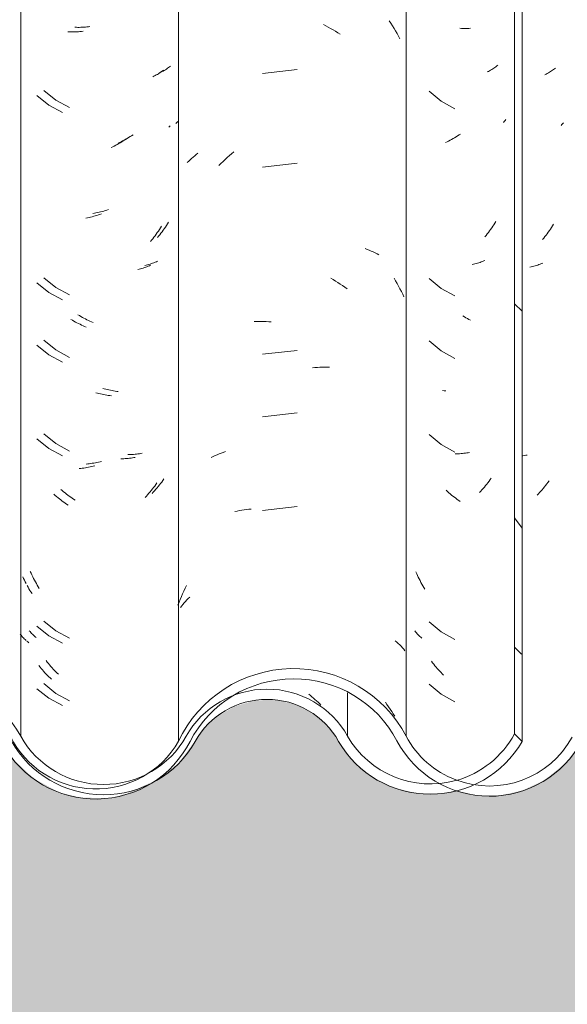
# Model space of a CAD drawing. Header units: metres. Extents: x -27.3 to 21, y -0.3 to 10.3.
# Tile 169 of 255: x 15.165 to 15.429, y 2.65 to 3.125. Entities that reach past the tile are written whole.
import ezdxf

# ---------------------------------------------------------------- set-up
doc = ezdxf.new("R2010")
doc.units = ezdxf.units.M
for name, color, linetype, lineweight in [('A-DETL-GENF', 7, 'Continuous', 5), ('A-GLAZ-CWMG', 7, 'Continuous', 5), ('A-WALL', 7, 'Continuous', 5)]:
    doc.layers.add(name, color=color, linetype=linetype, lineweight=lineweight)

# ---------------------------------------------------------------- blocks, each defined once
blk = doc.blocks.new('FP_245-FACHADA 03')
at = {"layer": 'A-GLAZ-CWMG', "color": 9, "true_color": 0xc0c0c0}
for p, q in [((20.58555, 3.12115), (20.58484, 3.12119)), ((20.58626, 3.12112), (20.58555, 3.12115)), ((20.58697, 3.12111), (20.58626, 3.12112)), ((20.58769, 3.12111), (20.58697, 3.12111)), ((20.58842, 3.12113), (20.58769, 3.12111)), ((20.58914, 3.12115), (20.58842, 3.12113)), ((20.58987, 3.12119), (20.58914, 3.12115)), ((20.6275, 3.09964), (20.62696, 3.09934)), ((20.62803, 3.09995), (20.6275, 3.09964)), ((20.62855, 3.10027), (20.62803, 3.09995)), ((20.62906, 3.1006), (20.62855, 3.10027)), ((20.62956, 3.10093), (20.62906, 3.1006)), ((20.63006, 3.10128), (20.62956, 3.10093)), ((20.63054, 3.10164), (20.63006, 3.10128)), ((20.631, 3.102), (20.63054, 3.10164)), ((20.62641, 3.09905), (20.62585, 3.09877)), ((20.62696, 3.09934), (20.62641, 3.09905)), ((20.57006, 3.09086), (20.57579, 3.08607)), ((20.57579, 3.08607), (20.58231, 3.0824)), ((20.63483, 3.07564), (20.63446, 3.07519)), ((20.63407, 3.07475), (20.63368, 3.07432)), ((20.63446, 3.07519), (20.63407, 3.07475)), ((20.62802, 3.02351), (20.62749, 3.02277)), ((20.62854, 3.02426), (20.62802, 3.02351)), ((20.62905, 3.02502), (20.62854, 3.02426)), ((20.62956, 3.02579), (20.62905, 3.02502)), ((20.63005, 3.02657), (20.62956, 3.02579)), ((20.62527, 3.01991), (20.62469, 3.01922)), ((20.62584, 3.02061), (20.62527, 3.01991)), ((20.6264, 3.02132), (20.62584, 3.02061)), ((20.62695, 3.02204), (20.6264, 3.02132)), ((20.62749, 3.02277), (20.62695, 3.02204)), ((20.6192, 3.00599), (20.61855, 3.00584)), ((20.61985, 3.00615), (20.6192, 3.00599)), ((20.62049, 3.00632), (20.61985, 3.00615)), ((20.62113, 3.0065), (20.62049, 3.00632)), ((20.62175, 3.0067), (20.62113, 3.0065)), ((20.62237, 3.0069), (20.62175, 3.0067)), ((20.62298, 3.00712), (20.62237, 3.0069)), ((20.62359, 3.00735), (20.62298, 3.00712)), ((20.62418, 3.00759), (20.62359, 3.00735)), ((20.62477, 3.00784), (20.62418, 3.00759)), ((20.57006, 3.00043), (20.57579, 2.99564)), ((20.57579, 2.99564), (20.58231, 2.99197)), ((20.58699, 2.98191), (20.58627, 2.98236)), ((20.58771, 2.98149), (20.58699, 2.98191)), ((20.58843, 2.98107), (20.58771, 2.98149)), ((20.58916, 2.98067), (20.58843, 2.98107)), ((20.58989, 2.98028), (20.58916, 2.98067)), ((20.57006, 2.97029), (20.57579, 2.9655)), ((20.57579, 2.9655), (20.58231, 2.96183)), ((20.57006, 2.92508), (20.57579, 2.92028)), ((20.57579, 2.92028), (20.58231, 2.91662)), ((20.61594, 2.91496), (20.61525, 2.91487)), ((20.61662, 2.91506), (20.61594, 2.91496)), ((20.61729, 2.91517), (20.61662, 2.91506)), ((20.62564, 2.89979), (20.62507, 2.89909)), ((20.6262, 2.90049), (20.62564, 2.89979)), ((20.62676, 2.90121), (20.6262, 2.90049)), ((20.6273, 2.90194), (20.62676, 2.90121)), ((20.62784, 2.90268), (20.6273, 2.90194)), ((20.57882, 2.89757), (20.57817, 2.89816)), ((20.57947, 2.89699), (20.57882, 2.89757)), ((20.58013, 2.89642), (20.57947, 2.89699)), ((20.5808, 2.89587), (20.58013, 2.89642)), ((20.58148, 2.89533), (20.5808, 2.89587)), ((20.58216, 2.8948), (20.58148, 2.89533)), ((20.62269, 2.89641), (20.62208, 2.89577)), ((20.6233, 2.89706), (20.62269, 2.89641)), ((20.6239, 2.89773), (20.6233, 2.89706)), ((20.62449, 2.8984), (20.6239, 2.89773)), ((20.62507, 2.89909), (20.62449, 2.8984)), ((20.58284, 2.89428), (20.58216, 2.8948)), ((20.58353, 2.89377), (20.58284, 2.89428)), ((20.58423, 2.89328), (20.58353, 2.89377)), ((20.58493, 2.8928), (20.58423, 2.89328)), ((20.56398, 2.85789), (20.56361, 2.85876)), ((20.56437, 2.85704), (20.56398, 2.85789)), ((20.56476, 2.8562), (20.56437, 2.85704)), ((20.56517, 2.85536), (20.56476, 2.8562)), ((20.56559, 2.85453), (20.56517, 2.85536)), ((20.56602, 2.8537), (20.56559, 2.85453)), ((20.56647, 2.85289), (20.56602, 2.8537)), ((20.56692, 2.85208), (20.56647, 2.85289)), ((20.56739, 2.85128), (20.56692, 2.85208)), ((20.56786, 2.85049), (20.56739, 2.85128)), ((20.57006, 2.83465), (20.57579, 2.82986)), ((20.56344, 2.82977), (20.56307, 2.83023)), ((20.56382, 2.82932), (20.56344, 2.82977)), ((20.56422, 2.82888), (20.56382, 2.82932)), ((20.56462, 2.82845), (20.56422, 2.82888)), ((20.56505, 2.82802), (20.56462, 2.82845)), ((20.57579, 2.82986), (20.58231, 2.82619)), ((20.56548, 2.8276), (20.56505, 2.82802)), ((20.56593, 2.82719), (20.56548, 2.8276)), ((20.56638, 2.82679), (20.56593, 2.82719)), ((20.57162, 2.8149), (20.57107, 2.81563)), ((20.57218, 2.81419), (20.57162, 2.8149)), ((20.57275, 2.81349), (20.57218, 2.81419)), ((20.57332, 2.8128), (20.57275, 2.81349)), ((20.57391, 2.81212), (20.57332, 2.8128)), ((20.5745, 2.81145), (20.57391, 2.81212)), ((20.57511, 2.81079), (20.5745, 2.81145)), ((20.57572, 2.81014), (20.57511, 2.81079)), ((20.57634, 2.80951), (20.57572, 2.81014)), ((20.57696, 2.80888), (20.57634, 2.80951)), ((20.57006, 2.8045), (20.57579, 2.79971)), ((20.57579, 2.79971), (20.58231, 2.79605))]:
    blk.add_line(p, q, dxfattribs=at)
blk = doc.blocks.new('FP_246-FACHADA 03')
at = {"layer": 'A-GLAZ-CWMG', "color": 9, "true_color": 0xc0c0c0}
for p, q in [((20.5507, 3.12484), (20.55149, 3.12363)), ((20.55149, 3.12363), (20.55227, 3.12241)), ((20.51897, 3.12301), (20.52014, 3.12241)), ((20.52014, 3.12241), (20.52131, 3.12179)), ((20.52131, 3.12179), (20.52247, 3.12115)), ((20.52247, 3.12115), (20.52362, 3.12048)), ((20.52362, 3.12048), (20.52477, 3.1198)), ((20.52477, 3.1198), (20.52591, 3.11909)), ((20.52591, 3.11909), (20.52704, 3.11836)), ((20.55227, 3.12241), (20.55303, 3.12117)), ((20.55303, 3.12117), (20.55377, 3.11992)), ((20.55377, 3.11992), (20.55449, 3.11865)), ((20.55449, 3.11865), (20.55519, 3.11737)), ((20.55519, 3.11737), (20.55588, 3.11608)), ((20.50635, 3.10126), (20.48957, 3.09945)), ((20.47468, 3.06062), (20.47574, 3.0615)), ((20.45327, 3.05641), (20.45396, 3.05709)), ((20.45396, 3.05709), (20.45466, 3.05775)), ((20.45466, 3.05775), (20.45538, 3.05841)), ((20.45538, 3.05841), (20.45612, 3.05904)), ((20.45612, 3.05904), (20.45688, 3.05967)), ((20.45688, 3.05967), (20.45765, 3.06028)), ((20.45765, 3.06028), (20.45845, 3.06087)), ((20.46954, 3.05593), (20.47054, 3.05691)), ((20.47054, 3.05691), (20.47156, 3.05787)), ((20.47156, 3.05787), (20.47258, 3.05881)), ((20.47258, 3.05881), (20.47362, 3.05972)), ((20.47362, 3.05972), (20.47468, 3.06062)), ((20.46855, 3.05494), (20.46954, 3.05593)), ((20.50635, 3.05605), (20.48957, 3.05424)), ((20.53909, 3.01483), (20.54008, 3.01446)), ((20.54008, 3.01446), (20.54107, 3.01407)), ((20.54107, 3.01407), (20.54203, 3.01366)), ((20.54203, 3.01366), (20.54299, 3.01324)), ((20.54299, 3.01324), (20.54393, 3.01279)), ((20.54393, 3.01279), (20.54485, 3.01233)), ((20.54485, 3.01233), (20.54576, 3.01185)), ((20.52252, 3.00055), (20.52367, 2.99988)), ((20.52367, 2.99988), (20.52482, 2.99919)), ((20.55306, 3.00054), (20.5538, 2.99929)), ((20.52482, 2.99919), (20.52596, 2.99848)), ((20.52596, 2.99848), (20.52709, 2.99775)), ((20.52709, 2.99775), (20.52821, 2.997)), ((20.52821, 2.997), (20.52932, 2.99622)), ((20.52932, 2.99622), (20.53042, 2.99543)), ((20.5538, 2.99929), (20.55452, 2.99802)), ((20.55452, 2.99802), (20.55523, 2.99674)), ((20.55523, 2.99674), (20.55591, 2.99545)), ((20.55591, 2.99545), (20.55657, 2.99414)), ((20.55657, 2.99414), (20.55721, 2.99282)), ((20.55721, 2.99282), (20.55784, 2.99149)), ((20.48556, 2.97961), (20.48671, 2.97966)), ((20.48671, 2.97966), (20.48787, 2.97969)), ((20.48787, 2.97969), (20.48904, 2.9797)), ((20.48904, 2.9797), (20.49021, 2.97968)), ((20.49021, 2.97968), (20.49139, 2.97964)), ((20.49139, 2.97964), (20.49257, 2.97957)), ((20.49257, 2.97957), (20.49376, 2.97949)), ((20.50635, 2.96562), (20.48957, 2.96381)), ((20.51368, 2.9573), (20.51487, 2.95742)), ((20.51487, 2.95742), (20.51606, 2.95752)), ((20.51606, 2.95752), (20.51725, 2.95759)), ((20.51725, 2.95759), (20.51843, 2.95764)), ((20.51843, 2.95764), (20.5196, 2.95767)), ((20.5196, 2.95767), (20.52077, 2.95768)), ((20.52077, 2.95768), (20.52194, 2.95766)), ((20.50635, 2.93548), (20.48957, 2.93367)), ((20.46487, 2.91405), (20.4658, 2.9145)), ((20.4658, 2.9145), (20.46675, 2.91493)), ((20.46675, 2.91493), (20.46771, 2.91535)), ((20.46771, 2.91535), (20.46869, 2.91575)), ((20.46869, 2.91575), (20.46968, 2.91612)), ((20.46968, 2.91612), (20.47068, 2.91648)), ((20.47068, 2.91648), (20.4717, 2.91682)), ((20.50635, 2.89026), (20.48957, 2.88845)), ((20.47628, 2.88792), (20.47736, 2.88815)), ((20.47736, 2.88815), (20.47845, 2.88836)), ((20.47845, 2.88836), (20.47955, 2.88855)), ((20.47955, 2.88855), (20.48066, 2.88872)), ((20.48066, 2.88872), (20.48178, 2.88886)), ((20.48178, 2.88886), (20.48291, 2.88899)), ((20.48291, 2.88899), (20.48404, 2.88909)), ((20.45228, 2.85087), (20.45294, 2.85218)), ((20.45045, 2.84685), (20.45104, 2.8482)), ((20.45104, 2.8482), (20.45165, 2.84954)), ((20.45165, 2.84954), (20.45228, 2.85087)), ((20.4488, 2.84274), (20.44933, 2.84412)), ((20.44933, 2.84412), (20.44988, 2.84549)), ((20.44988, 2.84549), (20.45045, 2.84685)), ((20.45058, 2.84236), (20.45118, 2.8431)), ((20.45118, 2.8431), (20.4518, 2.84382)), ((20.4518, 2.84382), (20.45243, 2.84452)), ((20.45243, 2.84452), (20.45309, 2.84522)), ((20.45309, 2.84522), (20.45377, 2.8459)), ((20.45377, 2.8459), (20.45446, 2.84657)), ((20.45001, 2.84162), (20.45058, 2.84236)), ((20.55367, 2.82551), (20.55439, 2.82486)), ((20.55439, 2.82486), (20.5551, 2.8242)), ((20.5551, 2.8242), (20.55578, 2.82352)), ((20.55578, 2.82352), (20.55645, 2.82283)), ((20.55645, 2.82283), (20.5571, 2.82213)), ((20.5571, 2.82213), (20.55772, 2.82142)), ((20.55772, 2.82142), (20.55833, 2.82069)), ((20.54886, 2.7959), (20.54965, 2.7948)), ((20.54965, 2.7948), (20.55042, 2.79368)), ((20.55042, 2.79368), (20.55118, 2.79254)), ((20.55118, 2.79254), (20.55192, 2.79139)), ((20.55192, 2.79139), (20.55264, 2.79023)), ((20.55264, 2.79023), (20.55335, 2.78906))]:
    blk.add_line(p, q, dxfattribs=at)
blk = doc.blocks.new('FP_247-FACHADA 03')
at = {"layer": 'A-GLAZ-CWMG', "color": 9, "true_color": 0xc0c0c0}
for p, q in [((20.39641, 3.11942), (20.3957, 3.11945)), ((20.39713, 3.11942), (20.39641, 3.11942)), ((20.39785, 3.11942), (20.39713, 3.11942)), ((20.39858, 3.11944), (20.39785, 3.11942)), ((20.39931, 3.11947), (20.39858, 3.11944)), ((20.40004, 3.11951), (20.39931, 3.11947)), ((20.40078, 3.11957), (20.40004, 3.11951)), ((20.40151, 3.11964), (20.40078, 3.11957)), ((20.40225, 3.11973), (20.40151, 3.11964)), ((20.403, 3.11982), (20.40225, 3.11973)), ((20.43986, 3.09964), (20.43936, 3.0993)), ((20.44036, 3.09998), (20.43986, 3.09964)), ((20.44085, 3.10033), (20.44036, 3.09998)), ((20.44132, 3.10069), (20.44085, 3.10033)), ((20.44179, 3.10106), (20.44132, 3.10069)), ((20.43723, 3.09806), (20.43668, 3.09777)), ((20.43778, 3.09835), (20.43723, 3.09806)), ((20.43831, 3.09866), (20.43778, 3.09835)), ((20.43884, 3.09898), (20.43831, 3.09866)), ((20.43936, 3.0993), (20.43884, 3.09898)), ((20.38064, 3.08874), (20.38651, 3.0841)), ((20.38651, 3.0841), (20.39314, 3.0806)), ((20.44471, 3.07372), (20.44443, 3.07341)), ((20.44499, 3.07404), (20.44471, 3.07372)), ((20.42168, 3.06642), (20.42096, 3.06599)), ((20.42239, 3.06687), (20.42168, 3.06642)), ((20.4231, 3.06733), (20.42239, 3.06687)), ((20.42381, 3.06781), (20.4231, 3.06733)), ((20.41731, 3.06401), (20.41657, 3.06365)), ((20.41805, 3.06438), (20.41731, 3.06401)), ((20.41878, 3.06476), (20.41805, 3.06438)), ((20.41951, 3.06516), (20.41878, 3.06476)), ((20.42024, 3.06557), (20.41951, 3.06516)), ((20.42096, 3.06599), (20.42024, 3.06557)), ((20.40515, 3.02975), (20.4044, 3.02962)), ((20.4059, 3.0299), (20.40515, 3.02975)), ((20.40665, 3.03007), (20.4059, 3.0299)), ((20.4074, 3.03024), (20.40665, 3.03007)), ((20.40816, 3.03043), (20.4074, 3.03024)), ((20.40891, 3.03064), (20.40816, 3.03043)), ((20.40966, 3.03086), (20.40891, 3.03064)), ((20.41041, 3.03109), (20.40966, 3.03086)), ((20.41117, 3.03133), (20.41041, 3.03109)), ((20.41192, 3.03159), (20.41117, 3.03133)), ((20.43985, 3.02406), (20.43935, 3.02329)), ((20.44035, 3.02483), (20.43985, 3.02406)), ((20.44084, 3.02562), (20.44035, 3.02483)), ((20.4361, 3.0189), (20.43553, 3.0182)), ((20.43667, 3.01961), (20.4361, 3.0189)), ((20.43722, 3.02033), (20.43667, 3.01961)), ((20.43777, 3.02105), (20.43722, 3.02033)), ((20.4383, 3.02179), (20.43777, 3.02105)), ((20.43883, 3.02254), (20.4383, 3.02179)), ((20.43935, 3.02329), (20.43883, 3.02254)), ((20.43008, 3.00491), (20.42943, 3.00475)), ((20.43072, 3.00507), (20.43008, 3.00491)), ((20.43136, 3.00525), (20.43072, 3.00507)), ((20.43199, 3.00545), (20.43136, 3.00525)), ((20.43261, 3.00565), (20.43199, 3.00545)), ((20.43323, 3.00586), (20.43261, 3.00565)), ((20.43384, 3.00609), (20.43323, 3.00586)), ((20.43443, 3.00632), (20.43384, 3.00609)), ((20.43502, 3.00657), (20.43443, 3.00632)), ((20.4356, 3.00683), (20.43502, 3.00657)), ((20.38064, 2.99831), (20.38651, 2.99367)), ((20.38651, 2.99367), (20.39314, 2.99017)), ((20.39787, 2.98023), (20.39715, 2.98065)), ((20.39859, 2.97981), (20.39787, 2.98023)), ((20.39932, 2.97941), (20.39859, 2.97981)), ((20.40005, 2.97903), (20.39932, 2.97941)), ((20.40079, 2.97865), (20.40005, 2.97903)), ((20.40153, 2.97829), (20.40079, 2.97865)), ((20.40227, 2.97795), (20.40153, 2.97829)), ((20.40301, 2.97762), (20.40227, 2.97795)), ((20.40376, 2.9773), (20.40301, 2.97762)), ((20.4045, 2.97699), (20.40376, 2.9773)), ((20.38064, 2.96816), (20.38651, 2.96353)), ((20.38651, 2.96353), (20.39314, 2.96003)), ((20.40994, 2.94504), (20.40919, 2.94524)), ((20.41069, 2.94484), (20.40994, 2.94504)), ((20.41144, 2.94466), (20.41069, 2.94484)), ((20.41219, 2.94449), (20.41144, 2.94466)), ((20.41294, 2.94434), (20.41219, 2.94449)), ((20.41369, 2.9442), (20.41294, 2.94434)), ((20.41444, 2.94407), (20.41369, 2.9442)), ((20.41519, 2.94396), (20.41444, 2.94407)), ((20.41593, 2.94386), (20.41519, 2.94396)), ((20.41667, 2.94377), (20.41593, 2.94386)), ((20.38064, 2.92295), (20.38651, 2.91832)), ((20.38651, 2.91832), (20.39314, 2.91482)), ((20.42818, 2.91406), (20.42751, 2.91393)), ((20.40564, 2.90928), (20.40489, 2.90913)), ((20.40639, 2.90944), (20.40564, 2.90928)), ((20.40714, 2.90961), (20.40639, 2.90944)), ((20.40789, 2.90979), (20.40714, 2.90961)), ((20.40864, 2.90999), (20.40789, 2.90979)), ((20.42194, 2.9134), (20.42123, 2.91339)), ((20.42266, 2.91342), (20.42194, 2.9134)), ((20.42337, 2.91346), (20.42266, 2.91342)), ((20.42407, 2.91351), (20.42337, 2.91346)), ((20.42477, 2.91357), (20.42407, 2.91351)), ((20.42546, 2.91364), (20.42477, 2.91357)), ((20.42615, 2.91373), (20.42546, 2.91364)), ((20.42683, 2.91382), (20.42615, 2.91373)), ((20.42751, 2.91393), (20.42683, 2.91382)), ((20.40191, 2.90869), (20.40117, 2.90861)), ((20.40265, 2.90878), (20.40191, 2.90869)), ((20.4034, 2.90888), (20.40265, 2.90878)), ((20.40414, 2.909), (20.4034, 2.90888)), ((20.40489, 2.90913), (20.40414, 2.909)), ((20.43758, 2.90023), (20.43703, 2.8995)), ((20.43812, 2.90096), (20.43758, 2.90023)), ((20.43865, 2.9017), (20.43812, 2.90096)), ((20.3896, 2.89568), (20.38894, 2.89626)), ((20.39026, 2.89512), (20.3896, 2.89568)), ((20.39093, 2.89457), (20.39026, 2.89512)), ((20.43354, 2.89537), (20.43293, 2.89472)), ((20.43415, 2.89604), (20.43354, 2.89537)), ((20.43474, 2.89671), (20.43415, 2.89604)), ((20.43532, 2.89739), (20.43474, 2.89671)), ((20.4359, 2.89808), (20.43532, 2.89739)), ((20.43647, 2.89879), (20.4359, 2.89808)), ((20.43703, 2.8995), (20.43647, 2.89879)), ((20.39161, 2.89403), (20.39093, 2.89457)), ((20.3923, 2.8935), (20.39161, 2.89403)), ((20.39298, 2.89299), (20.3923, 2.8935)), ((20.39368, 2.89249), (20.39298, 2.89299)), ((20.39438, 2.892), (20.39368, 2.89249)), ((20.39508, 2.89153), (20.39438, 2.892)), ((20.39579, 2.89106), (20.39508, 2.89153)), ((20.3743, 2.85559), (20.37391, 2.85644)), ((20.37471, 2.85475), (20.3743, 2.85559)), ((20.37513, 2.85391), (20.37471, 2.85475)), ((20.37556, 2.85309), (20.37513, 2.85391)), ((20.37645, 2.85146), (20.376, 2.85227)), ((20.37691, 2.85066), (20.37645, 2.85146)), ((20.37739, 2.84986), (20.37691, 2.85066)), ((20.37787, 2.84908), (20.37739, 2.84986)), ((20.37837, 2.8483), (20.37787, 2.84908)), ((20.37308, 2.82819), (20.37273, 2.82863)), ((20.38064, 2.83252), (20.38651, 2.82789)), ((20.37345, 2.82776), (20.37308, 2.82819)), ((20.37383, 2.82733), (20.37345, 2.82776)), ((20.37423, 2.82691), (20.37383, 2.82733)), ((20.37463, 2.8265), (20.37423, 2.82691)), ((20.37505, 2.82609), (20.37463, 2.8265)), ((20.37548, 2.8257), (20.37505, 2.82609)), ((20.37637, 2.82493), (20.37592, 2.82531)), ((20.37683, 2.82455), (20.37637, 2.82493)), ((20.38651, 2.82789), (20.39314, 2.82439)), ((20.38224, 2.81282), (20.38168, 2.81353)), ((20.38282, 2.81213), (20.38224, 2.81282)), ((20.3834, 2.81144), (20.38282, 2.81213)), ((20.38399, 2.81077), (20.3834, 2.81144)), ((20.38459, 2.8101), (20.38399, 2.81077)), ((20.3852, 2.80945), (20.38459, 2.8101)), ((20.38582, 2.8088), (20.3852, 2.80945)), ((20.38644, 2.80817), (20.38582, 2.8088)), ((20.38707, 2.80755), (20.38644, 2.80817)), ((20.38771, 2.80695), (20.38707, 2.80755)), ((20.38064, 2.80238), (20.38651, 2.79775)), ((20.38651, 2.79775), (20.39314, 2.79425))]:
    blk.add_line(p, q, dxfattribs=at)
blk = doc.blocks.new('Rectangular Mullion - Telha Fibrocimento - Ondulada-2565197-FACHADA 03')
at = {"layer": 'A-GLAZ-CWMG'}
for p, q in [((20.44908, 4.13223), (20.44908, 2.77698)), ((20.55891, 4.13466), (20.55891, 2.77941))]:
    blk.add_line(p, q, dxfattribs=at)
for centre, major_axis, start_param, end_param in [((20.5046, 2.75157), (0.06118, 0), 0.478163, 2.708177), ((20.5046, 2.75157), (0.05618, 0), 0.479897, 2.667558), ((20.40915, 2.79935), (0.0508, 0), 3.634676, 5.820528), ((20.40915, 2.79935), (0.04589, 0), 3.596619, 5.767598), ((20.59904, 2.80022), (0.05032, 0), 3.622189, 5.79602), ((20.59904, 2.80022), (0.04532, 0), 3.624607, 4.34654), ((20.59904, 2.80022), (0.04532, 0), 4.347552, 5.790408)]:
    blk.add_ellipse(centre, major_axis=major_axis, ratio=0.988936, start_param=start_param, end_param=end_param, dxfattribs=at)
for name in ['FP_246-FACHADA 03', 'FP_247-FACHADA 03', 'FP_245-FACHADA 03']:
    blk.add_blockref(name, (0, 0), dxfattribs=at)
blk = doc.blocks.new('FP_253-FACHADA 03')
at = {"layer": 'A-GLAZ-CWMG', "color": 9, "true_color": 0xc0c0c0}
for p, q in [((20.59857, 3.10039), (20.59801, 3.10011)), ((20.59911, 3.10069), (20.59857, 3.10039)), ((20.59965, 3.101), (20.59911, 3.10069)), ((20.60018, 3.10131), (20.59965, 3.101)), ((20.6007, 3.10164), (20.60018, 3.10131)), ((20.6012, 3.10197), (20.6007, 3.10164)), ((20.6017, 3.10231), (20.6012, 3.10197)), ((20.60219, 3.10266), (20.6017, 3.10231)), ((20.60266, 3.10302), (20.60219, 3.10266)), ((20.60313, 3.10339), (20.60266, 3.10302)), ((20.6062, 3.07619), (20.60578, 3.07573)), ((20.6066, 3.07666), (20.6062, 3.07619)), ((20.60699, 3.07714), (20.6066, 3.07666)), ((20.57862, 3.06639), (20.57788, 3.06604)), ((20.57936, 3.06676), (20.57862, 3.06639)), ((20.58009, 3.06714), (20.57936, 3.06676)), ((20.58082, 3.06754), (20.58009, 3.06714)), ((20.58155, 3.06794), (20.58082, 3.06754)), ((20.58227, 3.06836), (20.58155, 3.06794)), ((20.58299, 3.0688), (20.58227, 3.06836)), ((20.58371, 3.06924), (20.58299, 3.0688)), ((20.58442, 3.0697), (20.58371, 3.06924)), ((20.58512, 3.07017), (20.58442, 3.0697)), ((20.5991, 3.02339), (20.59856, 3.02266)), ((20.59964, 3.02413), (20.5991, 3.02339)), ((20.60017, 3.02487), (20.59964, 3.02413)), ((20.60069, 3.02563), (20.60017, 3.02487)), ((20.60119, 3.02639), (20.60069, 3.02563)), ((20.60169, 3.02716), (20.60119, 3.02639)), ((20.60218, 3.02795), (20.60169, 3.02716)), ((20.59743, 3.02124), (20.59686, 3.02055)), ((20.598, 3.02195), (20.59743, 3.02124)), ((20.59856, 3.02266), (20.598, 3.02195)), ((20.59693, 3.00917), (20.59635, 3.00891)), ((20.5914, 3.00726), (20.59075, 3.0071)), ((20.59205, 3.00743), (20.5914, 3.00726)), ((20.59269, 3.00761), (20.59205, 3.00743)), ((20.59332, 3.0078), (20.59269, 3.00761)), ((20.59394, 3.008), (20.59332, 3.0078)), ((20.59456, 3.00821), (20.59394, 3.008)), ((20.59516, 3.00843), (20.59456, 3.00821)), ((20.59576, 3.00867), (20.59516, 3.00843)), ((20.59635, 3.00891), (20.59576, 3.00867)), ((20.57724, 2.94625), (20.5765, 2.94635)), ((20.57798, 2.94616), (20.57724, 2.94625)), ((20.58326, 2.91578), (20.58254, 2.91577)), ((20.58397, 2.9158), (20.58326, 2.91578)), ((20.58468, 2.91583), (20.58397, 2.9158)), ((20.58539, 2.91588), (20.58468, 2.91583)), ((20.58608, 2.91593), (20.58539, 2.91588)), ((20.58678, 2.91601), (20.58608, 2.91593)), ((20.58747, 2.91609), (20.58678, 2.91601)), ((20.58815, 2.91619), (20.58747, 2.91609)), ((20.58883, 2.91629), (20.58815, 2.91619)), ((20.5895, 2.91642), (20.58883, 2.91629)), ((20.59665, 2.89973), (20.59607, 2.89905)), ((20.59723, 2.90042), (20.59665, 2.89973)), ((20.5978, 2.90113), (20.59723, 2.90042)), ((20.59836, 2.90184), (20.5978, 2.90113)), ((20.59891, 2.90256), (20.59836, 2.90184)), ((20.59945, 2.9033), (20.59891, 2.90256)), ((20.59998, 2.90404), (20.59945, 2.9033)), ((20.59487, 2.89772), (20.59426, 2.89707)), ((20.59547, 2.89838), (20.59487, 2.89772)), ((20.59607, 2.89905), (20.59547, 2.89838))]:
    blk.add_line(p, q, dxfattribs=at)
blk = doc.blocks.new('FP_254-FACHADA 03')
at = {"layer": 'A-GLAZ-CWMG', "color": 9, "true_color": 0xc0c0c0}
for p, q in [((20.5119, 2.79974), (20.51267, 2.79913)), ((20.51267, 2.79913), (20.51342, 2.79851)), ((20.51342, 2.79851), (20.51417, 2.79788)), ((20.51417, 2.79788), (20.51491, 2.79723)), ((20.51491, 2.79723), (20.51565, 2.79657)), ((20.51565, 2.79657), (20.51637, 2.79589)), ((20.51637, 2.79589), (20.51708, 2.7952)), ((20.51708, 2.7952), (20.51779, 2.7945))]:
    blk.add_line(p, q, dxfattribs=at)
blk = doc.blocks.new('FP_255-FACHADA 03')
at = {"layer": 'A-GLAZ-CWMG', "color": 9, "true_color": 0xc0c0c0}
for p, q in [((20.39976, 3.12169), (20.39905, 3.12172)), ((20.40048, 3.12167), (20.39976, 3.12169)), ((20.40119, 3.12167), (20.40048, 3.12167)), ((20.40192, 3.12168), (20.40119, 3.12167)), ((20.40264, 3.1217), (20.40192, 3.12168)), ((20.40337, 3.12174), (20.40264, 3.1217)), ((20.40411, 3.12179), (20.40337, 3.12174)), ((20.40484, 3.12185), (20.40411, 3.12179)), ((20.40558, 3.12193), (20.40484, 3.12185)), ((20.40632, 3.12202), (20.40558, 3.12193)), ((20.4406, 3.09998), (20.44004, 3.0997)), ((20.44114, 3.10028), (20.4406, 3.09998)), ((20.44168, 3.10058), (20.44114, 3.10028)), ((20.44221, 3.1009), (20.44168, 3.10058)), ((20.44273, 3.10122), (20.44221, 3.1009)), ((20.44324, 3.10155), (20.44273, 3.10122)), ((20.44374, 3.10189), (20.44324, 3.10155)), ((20.44422, 3.10224), (20.44374, 3.10189)), ((20.4447, 3.1026), (20.44422, 3.10224)), ((20.44517, 3.10297), (20.4447, 3.1026)), ((20.38412, 3.09119), (20.38993, 3.08648)), ((20.38993, 3.08648), (20.3965, 3.0829)), ((20.44811, 3.07562), (20.44782, 3.0753)), ((20.44839, 3.07594), (20.44811, 3.07562)), ((20.44866, 3.07626), (20.44839, 3.07594)), ((20.42136, 3.06643), (20.42063, 3.06607)), ((20.4221, 3.06681), (20.42136, 3.06643)), ((20.42283, 3.0672), (20.4221, 3.06681)), ((20.42356, 3.0676), (20.42283, 3.0672)), ((20.42428, 3.06802), (20.42356, 3.0676)), ((20.425, 3.06845), (20.42428, 3.06802)), ((20.42572, 3.06889), (20.425, 3.06845)), ((20.42643, 3.06935), (20.42572, 3.06889)), ((20.42714, 3.06982), (20.42643, 3.06935)), ((20.42063, 3.06607), (20.41989, 3.06572)), ((20.41298, 3.03298), (20.41222, 3.03277)), ((20.41373, 3.03321), (20.41298, 3.03298)), ((20.41448, 3.03345), (20.41373, 3.03321)), ((20.41523, 3.0337), (20.41448, 3.03345)), ((20.40847, 3.03192), (20.40773, 3.0318)), ((20.40922, 3.03207), (20.40847, 3.03192)), ((20.40997, 3.03222), (20.40922, 3.03207)), ((20.41072, 3.03239), (20.40997, 3.03222)), ((20.41147, 3.03258), (20.41072, 3.03239)), ((20.41222, 3.03277), (20.41147, 3.03258)), ((20.44167, 3.02371), (20.44113, 3.02298)), ((20.4422, 3.02446), (20.44167, 3.02371)), ((20.44272, 3.02521), (20.4422, 3.02446)), ((20.44323, 3.02597), (20.44272, 3.02521)), ((20.44373, 3.02675), (20.44323, 3.02597)), ((20.44421, 3.02753), (20.44373, 3.02675)), ((20.43946, 3.02084), (20.43889, 3.02014)), ((20.44003, 3.02154), (20.43946, 3.02084)), ((20.44059, 3.02225), (20.44003, 3.02154)), ((20.44113, 3.02298), (20.44059, 3.02225)), ((20.43342, 3.00687), (20.43277, 3.00672)), ((20.43407, 3.00704), (20.43342, 3.00687)), ((20.43471, 3.00722), (20.43407, 3.00704)), ((20.43534, 3.0074), (20.43471, 3.00722)), ((20.43596, 3.0076), (20.43534, 3.0074)), ((20.43658, 3.00781), (20.43596, 3.0076)), ((20.43719, 3.00803), (20.43658, 3.00781)), ((20.43779, 3.00827), (20.43719, 3.00803)), ((20.43838, 3.00851), (20.43779, 3.00827)), ((20.43896, 3.00876), (20.43838, 3.00851)), ((20.38412, 3.00076), (20.38993, 2.99605)), ((20.38993, 2.99605), (20.3965, 2.99247)), ((20.40121, 2.98247), (20.40049, 2.98291)), ((20.40193, 2.98205), (20.40121, 2.98247)), ((20.40266, 2.98164), (20.40193, 2.98205)), ((20.40339, 2.98125), (20.40266, 2.98164)), ((20.40412, 2.98087), (20.40339, 2.98125)), ((20.40486, 2.9805), (20.40412, 2.98087)), ((20.4056, 2.98015), (20.40486, 2.9805)), ((20.40634, 2.97981), (20.4056, 2.98015)), ((20.40708, 2.97948), (20.40634, 2.97981)), ((20.40782, 2.97917), (20.40708, 2.97948)), ((20.38412, 2.97062), (20.38993, 2.96591)), ((20.38993, 2.96591), (20.3965, 2.96233)), ((20.41326, 2.94716), (20.4125, 2.94738)), ((20.41401, 2.94696), (20.41326, 2.94716)), ((20.41476, 2.94677), (20.41401, 2.94696)), ((20.41551, 2.9466), (20.41476, 2.94677)), ((20.41626, 2.94644), (20.41551, 2.9466)), ((20.41701, 2.94629), (20.41626, 2.94644)), ((20.41775, 2.94616), (20.41701, 2.94629)), ((20.4185, 2.94604), (20.41775, 2.94616)), ((20.41924, 2.94593), (20.4185, 2.94604)), ((20.41999, 2.94584), (20.41924, 2.94593)), ((20.38412, 2.9254), (20.38993, 2.92069)), ((20.38993, 2.92069), (20.3965, 2.91712)), ((20.42527, 2.91543), (20.42455, 2.91542)), ((20.42598, 2.91545), (20.42527, 2.91543)), ((20.42669, 2.91547), (20.42598, 2.91545)), ((20.4274, 2.91552), (20.42669, 2.91547)), ((20.4281, 2.91557), (20.4274, 2.91552)), ((20.42879, 2.91564), (20.4281, 2.91557)), ((20.42948, 2.91572), (20.42879, 2.91564)), ((20.43017, 2.91581), (20.42948, 2.91572)), ((20.43084, 2.91592), (20.43017, 2.91581)), ((20.43152, 2.91604), (20.43084, 2.91592)), ((20.40524, 2.91089), (20.4045, 2.91082)), ((20.40598, 2.91097), (20.40524, 2.91089)), ((20.40672, 2.91107), (20.40598, 2.91097)), ((20.40746, 2.91118), (20.40672, 2.91107)), ((20.40821, 2.91131), (20.40746, 2.91118)), ((20.40896, 2.91144), (20.40821, 2.91131)), ((20.40971, 2.9116), (20.40896, 2.91144)), ((20.41046, 2.91176), (20.40971, 2.9116)), ((20.41121, 2.91194), (20.41046, 2.91176)), ((20.41196, 2.91213), (20.41121, 2.91194)), ((20.43926, 2.90002), (20.43868, 2.89933)), ((20.43983, 2.90072), (20.43926, 2.90002)), ((20.44039, 2.90143), (20.43983, 2.90072)), ((20.44094, 2.90215), (20.44039, 2.90143)), ((20.44148, 2.90288), (20.44094, 2.90215)), ((20.44202, 2.90362), (20.44148, 2.90288)), ((20.39298, 2.89802), (20.39233, 2.8986)), ((20.39364, 2.89745), (20.39298, 2.89802)), ((20.39431, 2.89689), (20.39364, 2.89745)), ((20.39499, 2.89635), (20.39431, 2.89689)), ((20.39566, 2.89581), (20.39499, 2.89635)), ((20.39635, 2.89529), (20.39566, 2.89581)), ((20.39704, 2.89478), (20.39635, 2.89529)), ((20.43689, 2.89732), (20.43628, 2.89668)), ((20.4375, 2.89798), (20.43689, 2.89732)), ((20.43809, 2.89865), (20.4375, 2.89798)), ((20.43868, 2.89933), (20.43809, 2.89865)), ((20.39774, 2.89429), (20.39704, 2.89478)), ((20.39844, 2.8938), (20.39774, 2.89429)), ((20.39914, 2.89333), (20.39844, 2.8938)), ((20.37791, 2.85813), (20.37752, 2.85898)), ((20.3783, 2.85728), (20.37791, 2.85813)), ((20.37871, 2.85644), (20.3783, 2.85728)), ((20.37913, 2.85561), (20.37871, 2.85644)), ((20.37956, 2.85478), (20.37913, 2.85561)), ((20.38, 2.85397), (20.37956, 2.85478)), ((20.38046, 2.85316), (20.38, 2.85397)), ((20.38092, 2.85236), (20.38046, 2.85316)), ((20.3814, 2.85157), (20.38092, 2.85236)), ((20.38188, 2.85078), (20.3814, 2.85157)), ((20.38412, 2.83497), (20.38993, 2.83027)), ((20.37741, 2.82992), (20.37704, 2.83036)), ((20.3778, 2.82949), (20.37741, 2.82992)), ((20.3782, 2.82906), (20.3778, 2.82949)), ((20.37861, 2.82865), (20.3782, 2.82906)), ((20.37903, 2.82824), (20.37861, 2.82865)), ((20.38993, 2.83027), (20.3965, 2.82669)), ((20.37947, 2.82784), (20.37903, 2.82824)), ((20.37992, 2.82744), (20.37947, 2.82784)), ((20.38037, 2.82706), (20.37992, 2.82744)), ((20.3857, 2.81525), (20.38515, 2.81597)), ((20.38627, 2.81455), (20.3857, 2.81525)), ((20.38685, 2.81386), (20.38627, 2.81455)), ((20.38743, 2.81317), (20.38685, 2.81386)), ((20.38803, 2.8125), (20.38743, 2.81317)), ((20.38863, 2.81184), (20.38803, 2.8125)), ((20.38924, 2.81119), (20.38863, 2.81184)), ((20.38986, 2.81055), (20.38924, 2.81119)), ((20.39048, 2.80992), (20.38986, 2.81055)), ((20.39111, 2.80931), (20.39048, 2.80992)), ((20.38412, 2.80483), (20.38993, 2.80012)), ((20.38993, 2.80012), (20.3965, 2.79654))]:
    blk.add_line(p, q, dxfattribs=at)
blk = doc.blocks.new('Rectangular Mullion - Telha Fibrocimento - Ondulada-V252-FACHADA 03')
at = {"layer": 'A-GLAZ-CWMG', "true_color": 0xc0c0c0}
h = blk.add_hatch(dxfattribs=at)
h.set_pattern_fill('FP_26', color=9, style=0, pattern_type=2)
h.set_pattern_definition([(315.081, (27.343, -4.051), (0.286173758, -0.270297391), [0.01667, -0.28643, 0.01667, -1.903]), (315.081, (27.343, -4.051), (0.286173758, -0.270297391), [-0.31978, -0.28643, 0.01667, -0.58954, -1.01]), (315.081, (27.343, -4.051), (0.286173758, -0.270297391), [-1.212, 0.01667, -0.28643, 0.01667, -0.69057]), (315.081, (27.343, -4.051), (0.286173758, -0.270297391), [-1.532, -0.1854, 0.01667, -0.4885]), (126.286, (27.451, -4.15), (-0.205045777, 0.24913451), [0.00997, -0.17136, 0.00997, -1.138]), (126.286, (27.451, -4.15), (-0.205045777, 0.24913451), [-0.19131, -0.17136, 0.00997, -0.35269, -0.60444]), (126.286, (27.451, -4.15), (-0.205045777, 0.24913451), [-0.72533, 0.00997, -0.17136, 0.00997, -0.41314]), (126.286, (27.451, -4.15), (-0.205045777, 0.24913451), [-0.91664, -0.11092, 0.00997, -0.29225]), (147.695, (27.486, -4.156), (-0.08113297, 0.021153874), [0.00698, -0.11998, 0.00698, -0.79715]), (147.695, (27.486, -4.156), (-0.08113297, 0.021153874), [-0.13395, -0.11998, 0.00698, -0.24695, -0.42323]), (147.695, (27.486, -4.156), (-0.08113297, 0.021153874), [-0.50787, 0.00698, -0.11998, 0.00698, -0.28928]), (147.695, (27.486, -4.156), (-0.08113297, 0.021153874), [-0.64182, -0.07766, 0.00698, -0.20463])])
h.paths.add_polyline_path([(20.61482, 2.77693), (20.61482, 4.13218), (20.61114, 4.13584), (20.61114, 2.78059)])
h = blk.add_hatch(dxfattribs=at)
h.set_pattern_fill('FP_25', color=9, style=0, pattern_type=2)
h.set_pattern_definition([(0, (32.697, 1.318), (0.4064, 0.10048), [0.01676, -0.28804, 0.01676, -0.28804, -1.626]), (0, (32.697, 1.318), (0.4064, 0.10048), [-0.6096, 0.01676, -0.59284, 0.01676, -0.28804, -0.7112]), (0, (32.697, 1.318), (0.4064, 0.10048), [-1.524, 0.01676, -0.18644, 0.01676, -0.49124]), (120.277, (32.85, 1.369), (-0.29021076, 0.2961346), [0.01663, -0.28565, 0.01663, -1.898]), (120.277, (32.85, 1.369), (-0.29021076, 0.2961346), [-0.3189, -0.28565, 0.01663, -0.58792, -1.008]), (120.277, (32.85, 1.369), (-0.29021076, 0.2961346), [-1.209, 0.01663, -0.28565, 0.01663, -0.68868]), (120.277, (32.85, 1.369), (-0.29021076, 0.2961346), [-1.528, -0.18489, 0.01663, -0.48717]), (239.723, (32.9, 1.569), (-0.1161944, -0.39998585), [0.01663, -0.28565, 0.01663, -1.898]), (239.723, (32.9, 1.569), (-0.1161944, -0.39998585), [-0.3189, -0.28565, 0.01663, -0.58792, -1.008]), (239.723, (32.9, 1.569), (-0.1161944, -0.39998585), [-1.209, 0.01663, -0.28565, 0.01663, -0.68868]), (239.723, (32.9, 1.569), (-0.1161944, -0.39998585), [-1.528, -0.18489, 0.01663, -0.48717])])
h.paths.add_polyline_path([(20.02805, 2.75375), (20.02883, 2.75576), (20.03402, 2.75473), (20.02983, 2.75404)])
h.paths.add_polyline_path([(19.82245, 2.7675), (19.82321, 2.76815), (19.82209, 2.76918), (19.82231, 2.76817)])
h.paths.add_polyline_path([(19.71384, 2.76684), (19.71384, 2.76765), (19.71404, 2.76747)])
h.paths.add_polyline_path([(19.85076, 2.7494), (19.86307, 2.74958), (19.87572, 2.75309), (19.88697, 2.75963), (19.88763, 2.76023), (19.88577, 2.76393), (19.89483, 2.76678), (19.89049, 2.7682), (19.89483, 2.7726), (19.898, 2.77696), (19.90165, 2.77698), (19.91104, 2.78967), (19.91939, 2.79709), (19.93347, 2.80393), (19.94462, 2.8067), (19.95824, 2.80674), (19.97253, 2.80298), (19.98425, 2.79664), (19.99372, 2.78833), (20.00829, 2.76733), (20.01921, 2.75838), (20.02983, 2.75331), (20.04038, 2.75085), (20.05194, 2.75081), (20.06372, 2.75364), (20.07447, 2.75917), (20.0842, 2.76797), (20.09793, 2.78734), (20.10936, 2.79661), (20.12086, 2.80202), (20.13245, 2.80461), (20.14616, 2.80421), (20.15906, 2.80055), (20.16842, 2.79576), (20.17814, 2.78739), (20.19318, 2.7667), (20.20244, 2.75902), (20.21392, 2.7536), (20.22444, 2.75119), (20.2359, 2.75118), (20.24814, 2.75427), (20.25824, 2.75944), (20.26207, 2.76336), (20.25496, 2.7586), (20.24405, 2.75427), (20.24334, 2.75676), (20.23919, 2.75365), (20.23091, 2.75262), (20.2166, 2.75476), (20.21301, 2.75617), (20.21392, 2.75866), (20.21321, 2.75902), (20.20737, 2.76203), (20.20548, 2.75922), (20.19372, 2.7684), (20.18628, 2.77738), (20.18993, 2.77941), (20.18178, 2.79078), (20.17052, 2.80022), (20.15698, 2.80668), (20.14446, 2.80955), (20.13078, 2.8095), (20.1171, 2.80614), (20.10461, 2.79967), (20.0936, 2.78985), (20.07808, 2.76882), (20.07151, 2.76315), (20.06148, 2.75814), (20.05126, 2.75571), (20.03758, 2.75576), (20.03503, 2.75489), (20.03423, 2.75728), (20.02805, 2.7593), (20.0186, 2.76482), (20.01208, 2.77055), (19.99735, 2.79173), (19.98409, 2.80257), (19.97151, 2.80865), (19.95779, 2.81176), (19.94268, 2.81143), (19.92811, 2.80743), (19.91387, 2.79899), (19.90307, 2.78808), (19.89319, 2.77312), (19.88951, 2.7682), (19.88102, 2.76122), (19.87098, 2.75642), (19.86053, 2.75377), (19.8619, 2.75151), (19.85376, 2.75152), (19.84182, 2.75449), (19.8315, 2.75975), (19.82245, 2.7675), (19.81993, 2.7718), (19.81619, 2.77748), (19.81549, 2.77712), (19.81432, 2.77874), (19.81493, 2.77941), (19.80595, 2.79064), (19.80562, 2.78947), (19.79842, 2.79561), (19.78708, 2.80136), (19.77469, 2.80431), (19.77469, 2.80599), (19.76638, 2.80707), (19.75188, 2.80519), (19.7486, 2.80384), (19.74956, 2.80129), (19.73854, 2.79564), (19.73824, 2.79956), (19.7364, 2.79817), (19.73824, 2.79549), (19.72881, 2.78737), (19.72649, 2.79053), (19.71783, 2.77941), (19.72273, 2.7824), (19.72125, 2.77693), (19.71746, 2.77895), (19.71032, 2.77031), (19.70073, 2.76336), (19.6897, 2.75901), (19.67749, 2.75758), (19.66494, 2.75948), (19.65476, 2.7636), (19.64522, 2.77065), (19.63039, 2.78852), (19.63693, 2.77941), (19.63361, 2.77699), (19.64316, 2.76595), (19.65274, 2.75902), (19.65437, 2.76203), (19.66023, 2.75901), (19.66092, 2.75866), (19.66001, 2.75617), (19.66612, 2.75408), (19.67801, 2.75261), (19.68702, 2.75427), (19.69034, 2.75676), (19.69105, 2.75427), (19.70326, 2.75912), (19.71384, 2.76684), (19.73028, 2.78721), (19.73912, 2.79429), (19.75112, 2.79966), (19.76194, 2.80187), (19.77532, 2.80116), (19.78483, 2.79874), (19.79546, 2.79318), (19.80449, 2.78531), (19.81944, 2.76482), (19.82899, 2.75706), (19.84105, 2.75162), (19.84925, 2.74974)])
h.paths.add_polyline_path([(20.31938, 2.80707), (20.31657, 2.80429), (20.32288, 2.80431), (20.32177, 2.80519)])
h.paths.add_polyline_path([(20.4149, 2.75151), (20.41264, 2.75416), (20.41329, 2.75416), (20.42409, 2.75644), (20.42797, 2.75875), (20.41704, 2.75642), (20.40676, 2.75659), (20.39513, 2.75986), (20.38618, 2.76482), (20.37921, 2.77075), (20.36456, 2.79087), (20.35428, 2.79967), (20.34008, 2.8064), (20.32769, 2.80921), (20.31438, 2.80919), (20.29939, 2.80519), (20.28844, 2.79958), (20.27792, 2.79053), (20.26879, 2.77693), (20.27083, 2.77875), (20.27425, 2.77693), (20.27573, 2.7824), (20.27083, 2.77941), (20.27995, 2.79053), (20.28181, 2.78737), (20.29124, 2.79549), (20.2894, 2.79817), (20.29137, 2.79958), (20.29161, 2.79568), (20.30256, 2.80129), (20.3016, 2.80384), (20.30596, 2.80533), (20.32059, 2.80691), (20.3279, 2.80596), (20.32809, 2.80421), (20.34188, 2.80045), (20.35142, 2.79561), (20.35862, 2.78947), (20.35919, 2.79064), (20.36789, 2.77936), (20.36732, 2.77874), (20.36849, 2.77712), (20.36943, 2.77712), (20.37613, 2.76691), (20.38623, 2.75887), (20.39698, 2.75388), (20.40746, 2.75152), (20.41329, 2.75151)])
h.paths.add_polyline_path([(19.50857, 2.75171), (19.52341, 2.7541), (19.5341, 2.75847), (19.54468, 2.76648), (19.56048, 2.7861), (19.57022, 2.79309), (19.58141, 2.79745), (19.59335, 2.79892), (19.60606, 2.7971), (19.61813, 2.79178), (19.62514, 2.78739), (19.6145, 2.79623), (19.60227, 2.80202), (19.59273, 2.80384), (19.57942, 2.80202), (19.56537, 2.79572), (19.5563, 2.78894), (19.5406, 2.76944), (19.53058, 2.76226), (19.51474, 2.75571), (19.50857, 2.75312)])
h.paths.add_polyline_path([(20.5658, 2.75178), (20.57669, 2.75182), (20.58283, 2.75331), (20.58105, 2.75375), (20.5753, 2.75676), (20.56462, 2.75689), (20.55304, 2.76006), (20.5442, 2.76482), (20.53709, 2.77073), (20.52451, 2.78786), (20.51655, 2.79465), (20.50719, 2.7994), (20.49639, 2.80184), (20.48441, 2.80135), (20.47623, 2.79911), (20.47239, 2.79709), (20.4621, 2.78786), (20.45461, 2.77693), (20.45097, 2.77693), (20.44648, 2.77075), (20.44325, 2.768), (20.44762, 2.76659), (20.43831, 2.76379), (20.44063, 2.76023), (20.43962, 2.75892), (20.44289, 2.76122), (20.45073, 2.7682), (20.46254, 2.78446), (20.46961, 2.79052), (20.47867, 2.79493), (20.48703, 2.79693), (20.49697, 2.79679), (20.50719, 2.79388), (20.5138, 2.79052), (20.52088, 2.78446), (20.53336, 2.76744), (20.54407, 2.75901), (20.55518, 2.75401), (20.56462, 2.75178)])
h.paths.add_polyline_path([(20.58105, 2.75375), (20.58702, 2.75473), (20.58183, 2.75576)])
h.paths.add_polyline_path([(20.58809, 2.75451), (20.5987, 2.75983), (20.60778, 2.76744), (20.61482, 2.77693), (20.61114, 2.78059), (20.60426, 2.77111), (20.59684, 2.76456), (20.58723, 2.75948), (20.58287, 2.75836), (20.5877, 2.75678), (20.58787, 2.75576)])
h.paths.add_polyline_path([(19.68241, 2.75501), (19.68227, 2.75609), (19.68437, 2.75609), (19.6829, 2.75528)])
h.paths.add_polyline_path([(20.23541, 2.75501), (20.23899, 2.75698), (20.23527, 2.75609)])
h.paths.add_polyline_path([(20.26684, 2.76684), (20.26684, 2.76765), (20.26359, 2.77004)])
h.paths.add_polyline_path([(20.37545, 2.7675), (20.37545, 2.76885), (20.37621, 2.76815), (20.37564, 2.76766)])
h.paths.add_polyline_path([(19.76357, 2.80429), (19.76638, 2.80707), (19.76989, 2.8043), (19.76635, 2.80429)])
at = {"layer": 'A-GLAZ-CWMG'}
for p, q in [((20.61114, 4.13584), (20.61114, 2.78059)), ((20.37293, 4.13466), (20.37293, 2.77941)), ((20.61482, 4.13218), (20.61482, 2.77693)), ((20.53064, 2.80033), (20.53064, 2.77941)), ((20.61482, 2.77693), (20.61114, 2.78059))]:
    blk.add_line(p, q, dxfattribs=at)
for centre, major_axis, start_param, end_param in [((20.32142, 2.75157), (0.05869, 0), 0.500225, 2.643944), ((20.49171, 2.75818), (0.04446, 0), 0.503915, 2.637678), ((20.49171, 2.75818), (0.03946, 0), 0.501216, 2.640377), ((20.41285, 2.8012), (0.0506, 0), 3.643606, 5.776805), ((20.41285, 2.8012), (0.0456, 0), 3.645908, 5.77887), ((20.57057, 2.80174), (0.05086, 0), 3.657256, 5.767522), ((20.57057, 2.80174), (0.04586, 0), 3.656214, 4.984891), ((20.57057, 2.80174), (0.04586, 0), 4.985892, 5.798286)]:
    blk.add_ellipse(centre, major_axis=major_axis, ratio=0.988936, start_param=start_param, end_param=end_param, dxfattribs=at)
for name in ['FP_255-FACHADA 03', 'FP_253-FACHADA 03', 'FP_254-FACHADA 03']:
    blk.add_blockref(name, (0, 0), dxfattribs=at)

msp = doc.modelspace()

# ---------------------------------------------------------------- hatches: boundary and pattern name
at = {"layer": 'A-DETL-GENF', "true_color": 0xdbcc9e}
h = msp.add_hatch(color=9, dxfattribs=at)
h.paths.add_polyline_path([(13.20222, 2.62), (20.04722, 2.62), (20.04722, 2.68), (13.20222, 2.68), (13.20222, 2.65)])
h.paths.add_polyline_path([(18.99945, 4.62375), (19.94672, 4.62375), (19.94672, 4.71375), (17.16232, 4.71375), (17.16222, 4.80375), (17.00732, 4.80375), (17.00732, 4.62375), (18.50641, 4.62375)])
at = {"layer": 'A-WALL', "true_color": 0xdbcc9e}
msp.add_hatch(color=9, dxfattribs=at).paths.add_polyline_path([(13.20222, 2.68), (15.96722, 2.68), (15.96722, 2.80421), (15.96, 2.80421), (15.96, 2.77693), (15.95296, 2.76744), (15.94202, 2.7589), (15.93241, 2.75431), (15.9217, 2.75178), (15.9098, 2.75178), (15.89822, 2.75451), (15.88761, 2.75983), (15.87854, 2.76744), (15.86606, 2.78446), (15.85898, 2.79052), (15.85066, 2.79475), (15.84157, 2.79693), (15.83163, 2.79679), (15.82141, 2.79388), (15.8148, 2.79052), (15.80772, 2.78446), (15.79471, 2.76685), (15.7848, 2.75892), (15.7739, 2.75386), (15.76342, 2.7515), (15.75194, 2.75152), (15.74031, 2.75433), (15.72968, 2.75975), (15.72063, 2.7675), (15.70626, 2.78737), (15.6966, 2.79561), (15.68526, 2.80136), (15.67145, 2.80421), (15.65984, 2.80421), (15.64601, 2.8004), (15.63642, 2.79549), (15.6268, 2.78721), (15.61249, 2.76724), (15.60179, 2.7586), (15.59097, 2.75356), (15.58045, 2.75118), (15.56907, 2.75119), (15.5574, 2.75401), (15.54673, 2.75948), (15.53768, 2.76728), (15.52332, 2.78739), (15.5136, 2.79576), (15.50216, 2.80161), (15.48964, 2.80421), (15.47511, 2.80421), (15.46228, 2.80058), (15.45281, 2.79572), (15.44311, 2.78734), (15.42876, 2.76709), (15.41781, 2.75822), (15.40702, 2.75319), (15.39644, 2.75081), (15.385, 2.75085), (15.37501, 2.75327), (15.3687, 2.75178), (15.3568, 2.75178), (15.34522, 2.75451), (15.33461, 2.75983), (15.32554, 2.76744), (15.31306, 2.78446), (15.30598, 2.79052), (15.29766, 2.79475), (15.28857, 2.79693), (15.27863, 2.79679), (15.26841, 2.79388), (15.26015, 2.78911), (15.25443, 2.78407), (15.24126, 2.76647), (15.23098, 2.75851), (15.21627, 2.75168), (15.20825, 2.74958), (15.19443, 2.74974), (15.1838, 2.75222), (15.1714, 2.75902), (15.16234, 2.7675), (15.14967, 2.78531), (15.13953, 2.79376), (15.13001, 2.79874), (15.11678, 2.80172), (15.1055, 2.8017), (15.09301, 2.79851), (15.08342, 2.79374), (15.0738, 2.7855), (15.05902, 2.76683), (15.04844, 2.75842), (15.03797, 2.75356), (15.02745, 2.75118), (15.01607, 2.75119), (15.00398, 2.75422), (14.99352, 2.75966), (14.98468, 2.76728), (14.9699, 2.78701), (14.9606, 2.7934), (14.94916, 2.79757), (14.93791, 2.79885), (14.9246, 2.79668), (14.9154, 2.79309), (14.90566, 2.7861), (14.88767, 2.76482), (14.87928, 2.75847), (14.86542, 2.75323), (14.85375, 2.75171), (14.85375, 2.75312), (14.84344, 2.75081), (14.832, 2.75085), (14.82201, 2.75327), (14.8157, 2.75178), (14.8038, 2.75178), (14.79222, 2.75451), (14.78161, 2.75983), (14.77254, 2.76744), (14.76006, 2.78446), (14.75298, 2.79052), (14.74466, 2.79475), (14.73557, 2.79693), (14.72563, 2.79679), (14.71541, 2.79388), (14.70715, 2.78911), (14.70143, 2.78407), (14.68826, 2.76647), (14.67798, 2.75851), (14.66327, 2.75168), (14.65456, 2.74957), (14.64143, 2.74974), (14.6308, 2.75222), (14.6184, 2.75902), (14.60934, 2.7675), (14.59667, 2.78531), (14.58653, 2.79376), (14.57701, 2.79874), (14.56536, 2.8017), (14.5525, 2.8017), (14.54001, 2.79851), (14.53042, 2.79374), (14.5208, 2.7855), (14.50602, 2.76683), (14.49544, 2.75842), (14.48497, 2.75356), (14.47445, 2.75118), (14.46307, 2.75119), (14.45098, 2.75422), (14.44073, 2.75948), (14.43168, 2.76728), (14.4169, 2.78701), (14.4076, 2.7934), (14.39616, 2.79757), (14.38491, 2.79885), (14.3716, 2.79668), (14.3624, 2.79309), (14.35266, 2.7861), (14.33467, 2.76482), (14.32628, 2.75847), (14.31242, 2.75323), (14.30075, 2.75171), (14.30075, 2.75312), (14.29044, 2.75081), (14.279, 2.75085), (14.26901, 2.75327), (14.2627, 2.75178), (14.2508, 2.75178), (14.23922, 2.75451), (14.22861, 2.75983), (14.21954, 2.76744), (14.20706, 2.78446), (14.19998, 2.79052), (14.19166, 2.79475), (14.18257, 2.79693), (14.17263, 2.79679), (14.16241, 2.79388), (14.15415, 2.78911), (14.14843, 2.78407), (14.13526, 2.76647), (14.12498, 2.75851), (14.11027, 2.75168), (14.09989, 2.74955), (14.08843, 2.74974), (14.0778, 2.75222), (14.0654, 2.75902), (14.05634, 2.7675), (14.04367, 2.78531), (14.03353, 2.79376), (14.02401, 2.79874), (14.01236, 2.8017), (13.9995, 2.8017), (13.98701, 2.79851), (13.97663, 2.79309), (13.9678, 2.7855), (13.95302, 2.76683), (13.94244, 2.75842), (13.93197, 2.75356), (13.92145, 2.75118), (13.91007, 2.75119), (13.89798, 2.75422), (13.88773, 2.75948), (13.87868, 2.76728), (13.8639, 2.78701), (13.8546, 2.7934), (13.84316, 2.79757), (13.83191, 2.79885), (13.8186, 2.79668), (13.8094, 2.79309), (13.79966, 2.7861), (13.78167, 2.76482), (13.77328, 2.75847), (13.75942, 2.75323), (13.74775, 2.75171), (13.74775, 2.75312), (13.73744, 2.75081), (13.726, 2.75085), (13.71423, 2.75375), (13.70352, 2.75936), (13.69447, 2.76733), (13.6799, 2.78833), (13.66971, 2.79727), (13.65765, 2.80353), (13.65484, 2.80421), (13.6208, 2.80421), (13.61759, 2.80342), (13.60557, 2.79709), (13.59543, 2.78808), (13.58101, 2.76678), (13.57195, 2.75853), (13.56115, 2.75269), (13.54925, 2.74958), (13.53543, 2.74974), (13.5248, 2.75222), (13.51398, 2.75766), (13.50468, 2.76563), (13.49067, 2.78531), (13.48053, 2.79376), (13.47101, 2.79874), (13.45936, 2.8017), (13.4465, 2.8017), (13.43559, 2.79928), (13.42455, 2.79384), (13.41553, 2.78645), (13.40002, 2.76684), (13.38915, 2.75901), (13.37588, 2.7541), (13.36409, 2.75262), (13.35114, 2.75422), (13.33892, 2.75902), (13.32831, 2.7667), (13.31235, 2.78596), (13.30264, 2.79299), (13.29107, 2.79745), (13.27891, 2.79885), (13.2656, 2.79668), (13.2564, 2.79309), (13.24666, 2.7861), (13.23086, 2.76648), (13.21947, 2.75814), (13.20626, 2.75321), (13.20222, 2.75268), (13.20222, 2.72112)])

# ---------------------------------------------------------------- block references
at = {"layer": 'A-GLAZ-CWMG'}
for name in ['Rectangular Mullion - Telha Fibrocimento - Ondulada-V252-FACHADA 03', 'Rectangular Mullion - Telha Fibrocimento - Ondulada-2565197-FACHADA 03']:
    msp.add_blockref(name, (-5.20782, 0), dxfattribs=at)

doc.saveas('drawing.dxf')
